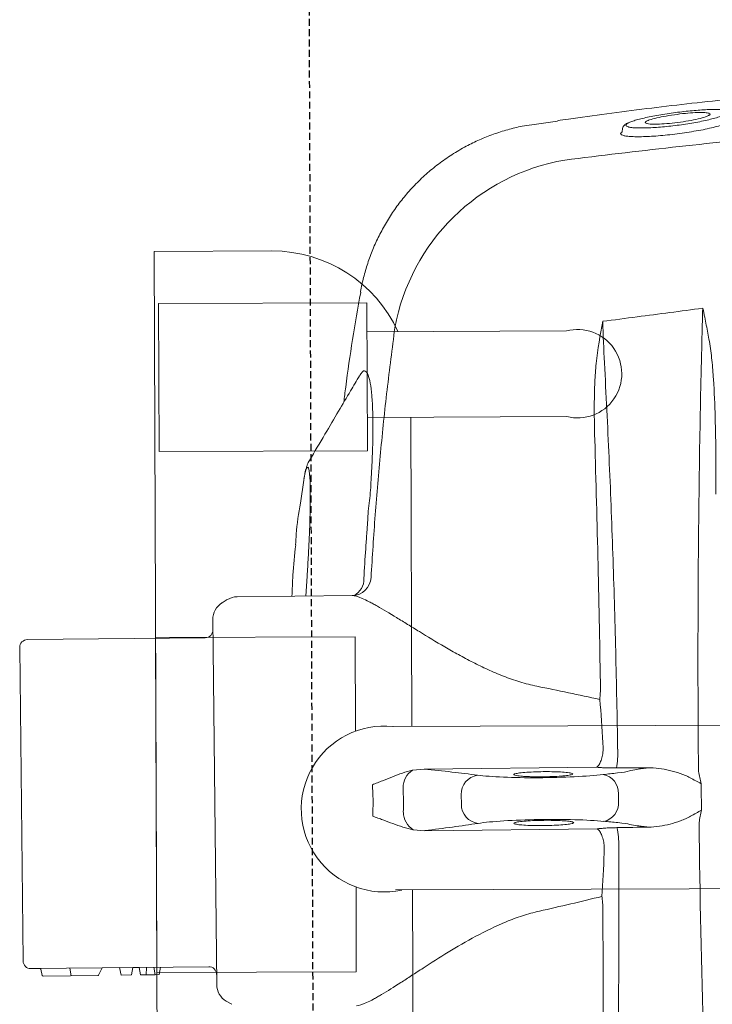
# Model space of a CAD drawing. Header units: millimetres. Extents: x 103872 to 294171, y 5570 to 32737.
# Tile 45 of 117: x 107016 to 107141, y 17423 to 17601. Entities that reach past the tile are written whole.
import ezdxf

# ---------------------------------------------------------------- set-up
doc = ezdxf.new("R2010")
doc.units = ezdxf.units.MM
doc.header["$LTSCALE"] = 2.5
doc.linetypes.add('11aa1PB-bd$0$11aa1PB-af$0$TRATTEGGIATA', pattern=[0.75, 0.5, -0.25])
for name, color, linetype, lineweight in [('CKD Equipments', 252, 'Continuous', 0), ('Dimension', 40, 'Continuous', 0), ('EQUIPMENT', 210, 'Continuous', 0)]:
    doc.layers.add(name, color=color, linetype=linetype, lineweight=lineweight)
doc.layers.add('FAINTEQUIP', color=253, linetype='Continuous')

# ---------------------------------------------------------------- blocks, each defined once
blk = doc.blocks.new('G$C62143A14')
at = {"color": 8, "linetype": 'Continuous', "lineweight": 0}
for p, q in [((142.09, 481.19), (198.78, 481.8)), ((140.7, 479.77), (141.05, 447.57)), ((140.7, 479.77), (140.72, 478.13)), ((200.55, 448.21), (200.2, 480.41)), ((139.33, 477.57), (139.43, 467.67)), ((139.48, 477.75), (140.59, 477.95)), ((139.38, 472.47), (140.78, 472.73)), ((139.56, 472.5), (139.58, 472.5)), ((139.53, 467.51), (140.74, 466.96)), ((140.84, 466.81), (140.88, 463.71)), ((140.88, 463.71), (139.53, 463.46)), ((139.53, 463.46), (139.55, 461.55)), ((140.9, 461.32), (139.55, 461.55)), ((140.9, 461.32), (140.91, 460.16)), ((140.91, 460.16), (139.57, 459.91)), ((139.57, 459.91), (139.6, 457.25)), ((140.93, 458.82), (139.58, 458.93)), ((140.94, 457.5), (139.6, 457.25)), ((139.6, 457.25), (139.61, 456.53)), ((140.96, 456.31), (139.61, 456.53)), ((203.83, 446.85), (137.8, 446.14)), ((134.81, 444.41), (134.24, 443.43)), ((207.44, 444.22), (206.85, 445.18)), ((208.18, 421.59), (207.96, 442.42)), ((208.09, 429.99), (211.67, 429.77)), ((229.05, 430.4), (224.9, 430.98)), ((263.02, 420.05), (263.03, 420.06)), ((165.81, 410.59), (165.64, 408.47)), ((176.8, 408.59), (176.59, 410.7)), ((165.64, 408.47), (165.98, 377.3)), ((177.13, 377.42), (176.8, 408.59)), ((170.42, 401.86), (172.16, 401.88)), ((293.32, 389.13), (293.32, 389.13)), ((293.99, 384.45), (293.33, 389.13)), ((170.85, 373.41), (172.34, 373.42)), ((291.52, 372.86), (291.75, 373.03)), ((291.75, 373.03), (291.89, 372.94)), ((292.68, 372.68), (292.07, 372.73))]:
    blk.add_line(p, q, dxfattribs=at)
at = {"color": 8, "linetype": 'Continuous', "lineweight": 0, "flags": 128}
blk.add_lwpolyline([(139.47, 477.74), (139.47, 477.74), (139.48, 477.75)], dxfattribs=at)
at = {"color": 8, "linetype": 'Continuous', "lineweight": 0}
for centre, radius, start, end in [((142.1, 479.79), 1.4, 90.6162, 180.6162), ((198.8, 480.4), 1.4, 0.6162, 90.6162), ((139.5, 477.57), 0.175, 100.6162, 179.8134), ((140.55, 478.12), 0.175, 280.6162, 1.5356), ((139.61, 467.67), 0.175, 180.2997, 244.6825), ((140.67, 466.8), 0.175, 359.7298, 66.3191), ((139.65, 447.56), 1.4, 270.6162, 0.6162), ((201.95, 448.23), 1.4, 180.6162, 270.6162), ((137.83, 442.64), 3.5, 90.6162, 149.6525), ((203.87, 443.35), 3.5, 31.58, 90.6162), ((204.46, 442.38), 3.5, 0.6162, 31.58), ((211.65, 421.66), 3.47, 181.0853, 266.5636), ((211.04, 422.65), 3.14, 205.2925, 273.8166), ((249.74, 376.79), 37.74, 9.6758, 79.5449), ((169.03, 408.55), 3.81, 91.0104, 147.7315), ((173.41, 408.6), 3.81, 33.5009, 90.222), ((170.39, 398.41), 3.45, 89.4632, 172.6991), ((172.27, 398.43), 3.45, 8.5333, 91.7692), ((170.66, 376.8), 3.4, 192.1812, 273.2187), ((172.46, 376.82), 3.4, 268.0138, 349.0513), ((163.31, 386.4), 13.03, 267.8432, 282.7971), ((179.6, 386.55), 13.01, 258.4187, 273.3931), ((264.82, 359.79), 5.1, 198.6597, 198.9824)]:
    blk.add_arc(centre, radius, start, end, dxfattribs=at)
for centre, major_axis, ratio, start_param, end_param in [((173.14, 540.75), (1.8, -166.89), 0.087489, 5.626486, 5.727956), ((166.46, 540.68), (1.8, -166.89), 0.087489, 0.555229, 0.6567), ((176.46, 387.05), (0.15, -14), 0.087489, 3.696821, 5.600646), ((166.45, 386.94), (0.15, -14), 0.087489, 0.682539, 2.586364), ((171.51, 381.35), (37.1, 0.4), 0.145844, 4.211758, 4.440687), ((172.59, 312.04), (0.89, -82.6), 0.087489, 3.824132, 3.871858), ((171.93, 312.03), (0.89, -82.6), 0.087489, 2.411328, 2.459054), ((171.51, 381.35), (37.1, 0.4), 0.145844, 4.984033, 5.21302), ((166.41, 381.34), (0.11, -10.5), 0.087489, 0.30744, 0.730265), ((176.62, 381.45), (0.11, -10.5), 0.087489, 5.55292, 5.975743)]:
    blk.add_ellipse(centre, major_axis=major_axis, ratio=ratio, start_param=start_param, end_param=end_param, dxfattribs=at)
for points, knots in [([(217.34, 431.84), (215.51, 432.03), (212.42, 432.35), (209.32, 432.48), (208.06, 432.53)], [0, 0, 0, 0, 0.593547, 1, 1, 1, 1]), ([(224.9, 430.98), (223.05, 431.29), (220.59, 431.72), (217.98, 431.83), (217.34, 431.86)], [0, 0, 0, 0, 0.753677, 1, 1, 1, 1]), ([(211.67, 429.77), (212.8, 429.7), (215.09, 429.56), (218.36, 429.4), (221.43, 429.28), (224.19, 429.21), (226.63, 429.19), (228.63, 429.23), (230.14, 429.31), (231.09, 429.45), (231.48, 429.63), (231.26, 429.85), (230.51, 430.11), (229.54, 430.3), (229.05, 430.4)], [0, 0, 0, 0, 0.082182, 0.166764, 0.247017, 0.329479, 0.412022, 0.496967, 0.579727, 0.664898, 0.747476, 0.832441, 0.915021, 1, 1, 1, 1]), ([(232.62, 429.35), (232.51, 429.44), (232.21, 429.6), (231.78, 429.77), (231.17, 429.96), (230.4, 430.16), (229.66, 430.3), (229.26, 430.36)], [0, 0, 0, 0, 0.095307, 0.229075, 0.409095, 0.722588, 1, 1, 1, 1]), ([(247.95, 420.3), (247.03, 420.83), (244.9, 422.08), (241.37, 424.17), (237.17, 426.65), (234.2, 428.42), (232.62, 429.35)], [0, 0, 0, 0, 0.1790671, 0.418189, 0.6906263, 1, 1, 1, 1]), ([(263.02, 420.08), (257.33, 421.08), (250.71, 422.24), (244.05, 423.02), (243.13, 423.13)], [0, 0, 0, 0, 0.861575, 1, 1, 1, 1]), ([(133.99, 420.82), (134, 420.37), (134.2, 419.77), (134.72, 418.63), (134.93, 418.21), (135.3, 417.53), (135.44, 417.29), (135.72, 416.8), (135.87, 416.55), (136.64, 415.25), (137.37, 414.09), (138.58, 412.21), (139, 411.55), (139.88, 410.19), (140.34, 409.49), (141.72, 407.33), (142.68, 405.82), (144.62, 402.65), (145.6, 400.98), (147.49, 397.46), (148.39, 395.64), (149.56, 392.78), (149.93, 391.81), (150.58, 389.81), (150.87, 388.79), (151.1, 387.73)], [0, 0, 0, 0, 0.125, 0.125, 0.1875, 0.1875, 0.21875, 0.21875, 0.25, 0.25, 0.375, 0.375, 0.4375, 0.4375, 0.5, 0.5, 0.625, 0.625, 0.75, 0.75, 0.875, 0.875, 0.9375, 0.9375, 1, 1, 1, 1]), ([(191.78, 388.17), (191.99, 389.22), (192.26, 390.25), (192.87, 392.28), (193.22, 393.28), (193.97, 395.21), (194.37, 396.15), (195.22, 398), (195.66, 398.9), (196.56, 400.66), (197.02, 401.53), (197.72, 402.8), (197.95, 403.22), (198.43, 404.05), (198.66, 404.46), (199.83, 406.48), (200.76, 408.01), (202.1, 410.19), (202.54, 410.89), (203.17, 411.93), (203.38, 412.27), (203.79, 412.93), (203.99, 413.25), (204.96, 414.85), (205.66, 416.01), (206.41, 417.33), (206.55, 417.58), (206.82, 418.08), (206.95, 418.32), (207.3, 419.01), (207.5, 419.42), (208, 420.56), (208.18, 421.17), (208.18, 421.59)], [0, 0, 0, 0, 0.0625, 0.0625, 0.125, 0.125, 0.1875, 0.1875, 0.25, 0.25, 0.3125, 0.3125, 0.34375, 0.34375, 0.375, 0.375, 0.5, 0.5, 0.5625, 0.5625, 0.59375, 0.59375, 0.625, 0.625, 0.75, 0.75, 0.78125, 0.78125, 0.8125, 0.8125, 0.875, 0.875, 1, 1, 1, 1]), ([(211.25, 419.52), (213.05, 419.41), (214.85, 419.3), (217.55, 419.11), (218.89, 419.02), (220.47, 418.9), (221.14, 418.85), (221.59, 418.81), (221.81, 418.8), (222.04, 418.78)], [0, 0, 0, 0, 0.5, 0.5, 0.75, 0.875, 0.9375, 0.9375, 1, 1, 1, 1]), ([(222.04, 418.78), (222.04, 418.78), (223.3, 418.79), (225.86, 418.35), (229.86, 418.16), (233.98, 417.93), (237.98, 417.85), (241.53, 417.88), (244.47, 418.04), (246.75, 418.33), (248.25, 418.73), (248.89, 419.24), (248.81, 419.75), (248.17, 420.12), (247.95, 420.25)], [0, 0, 0, 0, 0.000001, 0.07749, 0.156459, 0.25141, 0.349211, 0.444694, 0.543101, 0.640433, 0.740837, 0.840407, 0.943195, 1, 1, 1, 1]), ([(222.04, 418.78), (222.04, 418.78), (222.04, 418.78), (222.04, 418.78), (222.04, 418.78), (222.04, 418.78), (222.04, 418.78)], [0, 0, 0, 0, 0.000000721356, 0.000000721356, 0.000000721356, 0.000001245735, 0.000001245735, 0.000001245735, 0.000001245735]), ([(222.04, 418.78), (222.04, 418.78), (222.04, 418.78), (222.04, 418.78), (222.04, 418.78), (222.04, 418.78)], [0, 0, 0, 0, 0.341802, 0.948176, 1, 1, 1, 1]), ([(293.34, 389.13), (293.26, 389.7), (293.04, 391.17), (292.46, 393.48), (291.65, 396.06), (290.65, 398.57), (289.42, 401.09), (287.96, 403.58), (286.27, 406.01), (284.41, 408.27), (282.41, 410.34), (280.28, 412.24), (278.04, 413.94), (275.7, 415.46), (273.28, 416.78), (270.8, 417.9), (268.28, 418.84), (265.73, 419.56), (263.98, 419.98), (263.07, 420.1), (263.03, 420.11)], [0, 0, 0, 0, 0.037673, 0.095878, 0.154189, 0.212585, 0.271048, 0.33568, 0.39959, 0.46265, 0.524915, 0.586431, 0.647228, 0.707328, 0.766741, 0.825471, 0.883514, 0.940856, 0.997479, 1, 1, 1, 1]), ([(165.81, 410.59), (165.93, 411.21), (166.1, 411.82), (166.49, 413.03), (166.7, 413.63), (167.14, 414.84), (167.37, 415.44), (167.71, 416.36), (167.82, 416.67), (168.05, 417.29), (168.17, 417.6), (168.28, 417.91)], [0, 0, 0, 0, 0.25, 0.25, 0.5, 0.5, 0.75, 0.75, 0.875, 0.875, 1, 1, 1, 1]), ([(176.59, 410.7), (176.46, 411.32), (176.27, 411.93), (175.86, 413.13), (175.63, 413.72), (175.16, 414.92), (174.92, 415.52), (174.56, 416.44), (174.44, 416.74), (174.2, 417.36), (174.08, 417.67), (173.95, 417.97)], [0, 0, 0, 0, 0.25, 0.25, 0.5, 0.5, 0.75, 0.75, 0.875, 0.875, 1, 1, 1, 1]), ([(211.44, 418.2), (215.22, 417.96), (222.78, 417.5), (234.09, 416.51), (245.37, 415.35), (252.85, 414.38), (256.59, 413.9)], [0, 0, 0, 0, 0.249615, 0.499229, 0.749614, 1, 1, 1, 1]), ([(166.57, 386.94), (166.57, 387.36), (166.56, 388.38), (166.61, 389.91), (166.7, 391.28), (166.83, 392.15), (166.96, 392.47), (167.04, 392.27), (167.07, 392.2)], [0, 0, 0, 0, 0.132098, 0.323568, 0.515413, 0.707812, 0.900839, 1, 1, 1, 1]), ([(167.07, 392.2), (167.1, 392.16), (167.18, 392.04), (167.3, 391.21), (167.43, 389.83), (167.49, 388.32), (167.53, 386.73), (167.52, 385.13), (167.46, 383.53), (167.36, 382.28), (167.26, 381.9), (167.22, 381.72)], [0, 0, 0, 0, 0.060949, 0.185979, 0.310678, 0.434944, 0.512562, 0.636279, 0.760031, 0.884002, 1, 1, 1, 1]), ([(175.45, 390.08), (175.46, 390.33), (175.5, 391.09), (175.6, 391.91), (175.75, 392.47), (175.85, 392.32), (175.91, 392.24)], [0, 0, 0, 0, 0.138476, 0.425595, 0.712972, 1, 1, 1, 1]), ([(175.91, 392.24), (175.96, 392.05), (176.06, 391.67), (176.19, 390.43), (176.29, 388.84), (176.33, 387.27), (176.33, 385.7), (176.3, 384.2), (176.2, 382.87), (176.11, 382.1), (176.06, 381.99), (176.05, 381.98)], [0, 0, 0, 0, 0.12873, 0.257, 0.385042, 0.513035, 0.593354, 0.721934, 0.850956, 0.980313, 1, 1, 1, 1]), ([(175.39, 387.04), (175.39, 387.22), (175.39, 388.01), (175.4, 388.78), (175.42, 389.6), (175.44, 389.84), (175.45, 390.08)], [0, 0, 0, 0, 0.170805, 0.715603, 0.716948, 1, 1, 1, 1]), ([(167.22, 381.72), (167.21, 381.7), (167.16, 381.45), (167.05, 381.51), (166.89, 381.97), (166.74, 383.06), (166.63, 384.58), (166.58, 385.96), (166.57, 386.75), (166.57, 386.94)], [0, 0, 0, 0, 0.012552, 0.198689, 0.385047, 0.571255, 0.757017, 0.942123, 1, 1, 1, 1]), ([(176.05, 381.98), (176.01, 381.85), (175.91, 381.59), (175.76, 381.91), (175.61, 382.77), (175.49, 384.12), (175.42, 385.62), (175.4, 386.63), (175.39, 387.04)], [0, 0, 0, 0, 0.154069, 0.335329, 0.515993, 0.696154, 0.875965, 1, 1, 1, 1]), ([(286.94, 383.13), (287.76, 376.65), (288.53, 370.15), (289.98, 357.15), (290.66, 350.64), (292.54, 331.08), (293.61, 318), (294.49, 304.89)], [0, 0, 0, 0, 0.25, 0.25, 0.5, 0.5, 1, 1, 1, 1]), ([(306.03, 246.53), (306.05, 246.74), (306.1, 247.44), (306.09, 249.1), (306.02, 251.41), (305.91, 253.61), (305.79, 255.51), (305.64, 257.64), (305.45, 260.19), (305.22, 263.27), (304.97, 266.57), (304.74, 269.7), (304.53, 272.52), (304.32, 275.47), (304.06, 279.2), (303.74, 283.72), (303.37, 289.07), (302.98, 294.49), (302.53, 300.72), (302.02, 307.68), (301.42, 315.36), (300.79, 323.06), (300.12, 330.75), (299.43, 338.41), (298.7, 346.04), (297.93, 353.61), (297.11, 361.08), (296.25, 368.42), (295.34, 375.55), (294.6, 380.92), (294.16, 383.8), (294.06, 384.46)], [0, 0, 0, 0, 0.00345, 0.046619, 0.089766, 0.112425, 0.13508, 0.158154, 0.181221, 0.209069, 0.237397, 0.25624, 0.275086, 0.294404, 0.313726, 0.346115, 0.37852, 0.411676, 0.44484, 0.491581, 0.538367, 0.585123, 0.633242, 0.681401, 0.729516, 0.779903, 0.830337, 0.880732, 0.93264, 0.98459, 1, 1, 1, 1]), ([(191, 376.67), (198.59, 376.8), (206.17, 376.94), (221.3, 377.29), (228.84, 377.49), (236.37, 377.71)], [0, 0, 0, 0, 0.5, 0.5, 1, 1, 1, 1]), ([(236.37, 377.71), (238.67, 377.78), (240.98, 377.82), (244.44, 377.78), (245.59, 377.76), (247.31, 377.68), (247.89, 377.65), (249.04, 377.56), (249.61, 377.51), (250.18, 377.45)], [0, 0, 0, 0, 0.5, 0.5, 0.75, 0.75, 0.875, 0.875, 1, 1, 1, 1]), ([(106.77, 376.32), (114.3, 376.26), (121.85, 376.22), (136.97, 376.2), (144.55, 376.21), (152.13, 376.25)], [0, 0, 0, 0, 0.5, 0.5, 1, 1, 1, 1]), ([(152.13, 376.25), (152.42, 376.28), (152.7, 376.31), (153.25, 376.37), (153.51, 376.39), (153.76, 376.41)], [0, 0, 0, 0, 0.5, 0.5, 1, 1, 1, 1]), ([(163.29, 376.05), (163.66, 376.11), (164, 376.18), (164.64, 376.37), (164.91, 376.48), (165.39, 376.71), (165.58, 376.83), (165.79, 377.01), (165.85, 377.07), (165.91, 377.15), (165.93, 377.18), (165.96, 377.24), (165.97, 377.27), (165.98, 377.3)], [0, 0, 0, 0, 0.25, 0.25, 0.5, 0.5, 0.75, 0.75, 0.875, 0.875, 0.9375, 0.9375, 1, 1, 1, 1]), ([(165.98, 377.3), (166.01, 377.09), (166.03, 376.85), (166.08, 376.32), (166.1, 376.03), (166.14, 375.42), (166.16, 375.08), (166.18, 374.4), (166.19, 374.05), (166.2, 373.69)], [0, 0, 0, 0, 0.25, 0.25, 0.5, 0.5, 0.75, 0.75, 1, 1, 1, 1]), ([(176.99, 373.81), (176.99, 374.17), (176.99, 374.52), (177, 375.2), (177.01, 375.53), (177.04, 376.15), (177.05, 376.44), (177.09, 376.97), (177.11, 377.21), (177.13, 377.42)], [0, 0, 0, 0, 0.25, 0.25, 0.5, 0.5, 0.75, 0.75, 1, 1, 1, 1]), ([(179.85, 376.23), (179.48, 376.28), (179.13, 376.35), (178.5, 376.52), (178.22, 376.62), (177.73, 376.84), (177.54, 376.96), (177.33, 377.13), (177.27, 377.19), (177.2, 377.28), (177.18, 377.31), (177.15, 377.36), (177.14, 377.39), (177.13, 377.42)], [0, 0, 0, 0, 0.25, 0.25, 0.5, 0.5, 0.75, 0.75, 0.875, 0.875, 0.9375, 0.9375, 1, 1, 1, 1]), ([(250.28, 375.96), (244.6, 375.66), (238.88, 375.38), (227.37, 374.87), (221.57, 374.64), (209.88, 374.24), (204, 374.07), (192.2, 373.78), (186.29, 373.66), (180.37, 373.57)], [0, 0, 0, 0, 0.25, 0.25, 0.5, 0.5, 0.75, 0.75, 1, 1, 1, 1]), ([(189.37, 376.8), (189.62, 376.78), (189.89, 376.76), (190.43, 376.72), (190.71, 376.7), (191, 376.67)], [0, 0, 0, 0, 0.5, 0.5, 1, 1, 1, 1]), ([(162.82, 373.38), (156.9, 373.34), (151, 373.33), (139.22, 373.37), (133.34, 373.42), (121.64, 373.56), (115.82, 373.67), (104.29, 373.93), (98.57, 374.08), (92.89, 374.27)], [0, 0, 0, 0, 0.25, 0.25, 0.5, 0.5, 0.75, 0.75, 1, 1, 1, 1]), ([(294.16, 352.6), (294.11, 352.65), (293.98, 352.78), (293.73, 353.31), (293.42, 354.15), (293.09, 355.26), (292.77, 356.58), (292.44, 358.09), (292.14, 359.73), (291.87, 361.47), (291.63, 363.23), (291.44, 364.97), (291.29, 366.64), (291.2, 368.2), (291.16, 369.59), (291.18, 370.78), (291.24, 371.74), (291.35, 372.47), (291.46, 372.73), (291.52, 372.86)], [0, 0, 0, 0, 0.033748, 0.0943765, 0.1550059, 0.2164046, 0.2778011, 0.3394988, 0.401186, 0.4625018, 0.5238027, 0.5842501, 0.6446877, 0.7043114, 0.7639324, 0.8229043, 0.8818778, 0.9409376, 1, 1, 1, 1]), ([(291.89, 372.94), (291.91, 372.94), (291.96, 372.91), (292.02, 372.8), (292.06, 372.73)], [0, 0, 0, 0, 0.362557, 1, 1, 1, 1]), ([(293.71, 371.53), (293.63, 371.79), (293.53, 372.04), (293.36, 372.27), (293.05, 372.57), (292.8, 372.64), (292.68, 372.68)], [0, 0, 0, 0, 0.040319, 0.556981, 0.79767, 1, 1, 1, 1]), ([(166.3, 367.99), (166.33, 368.36), (166.37, 368.72), (166.45, 369.38), (166.49, 369.69), (166.61, 370.52), (166.7, 370.98), (166.79, 371.34)], [0, 0, 0, 0, 0.25, 0.25, 0.5, 0.5, 1, 1, 1, 1]), ([(176.45, 371.44), (176.55, 371.09), (176.65, 370.63), (176.79, 369.8), (176.83, 369.49), (176.93, 368.84), (176.97, 368.48), (177.01, 368.1)], [0, 0, 0, 0, 0.5, 0.5, 0.75, 0.75, 1, 1, 1, 1]), ([(292.91, 371.44), (292.88, 371.3), (292.81, 370.96), (292.76, 370.16), (292.74, 369.11), (292.77, 367.89), (292.85, 366.53), (292.97, 365.07), (293.13, 363.56), (293.33, 362.02), (293.56, 360.51), (293.82, 359.04), (294.1, 357.68), (294.39, 356.46), (294.69, 355.42), (294.95, 354.63), (295.11, 354.31), (295.18, 354.18)], [0, 0, 0, 0, 0.051259, 0.120283, 0.188472, 0.25666, 0.324296, 0.39193, 0.459615, 0.527293, 0.595995, 0.664696, 0.734631, 0.804571, 0.875351, 0.946131, 1, 1, 1, 1]), ([(293.27, 372.08), (293.21, 372.06), (293.08, 372.03), (292.98, 371.77), (292.93, 371.56), (292.92, 371.5), (292.91, 371.44)], [0, 0, 0, 0, 0.435282, 0.87053, 0.887642, 1, 1, 1, 1]), ([(293.7, 371.55), (293.63, 371.69), (293.48, 371.99), (293.35, 372.05), (293.27, 372.08)], [0, 0, 0, 0, 0.460027, 1, 1, 1, 1]), ([(295.97, 354.29), (295.98, 354.35), (296.04, 354.57), (296.08, 355.21), (296.1, 356.17), (296.07, 357.34), (296, 358.65), (295.88, 360.07), (295.73, 361.57), (295.54, 363.11), (295.32, 364.64), (295.08, 366.13), (294.82, 367.54), (294.55, 368.81), (294.27, 369.93), (294, 370.83), (293.81, 371.37), (293.71, 371.53), (293.7, 371.55)], [0, 0, 0, 0, 0.024652, 0.093115, 0.161575, 0.22959, 0.297606, 0.365358, 0.433111, 0.501455, 0.569803, 0.639058, 0.708314, 0.778292, 0.84826, 0.918899, 0.989527, 1, 1, 1, 1]), ([(166.3, 367.99), (166.29, 367.33), (166.35, 366.67), (166.54, 365.37), (166.68, 364.73), (167.01, 363.45), (167.21, 362.82), (167.56, 361.88), (167.68, 361.57), (167.95, 360.96), (168.09, 360.66), (168.26, 360.37)], [0, 0, 0, 0, 0.25, 0.25, 0.5, 0.5, 0.75, 0.75, 0.875, 0.875, 1, 1, 1, 1]), ([(175.21, 360.44), (175.38, 360.74), (175.52, 361.04), (175.77, 361.66), (175.89, 361.97), (176.21, 362.91), (176.4, 363.55), (176.7, 364.83), (176.83, 365.48), (176.99, 366.78), (177.04, 367.44), (177.01, 368.1)], [0, 0, 0, 0, 0.125, 0.125, 0.25, 0.25, 0.5, 0.5, 0.75, 0.75, 1, 1, 1, 1]), ([(295.02, 357.12), (294.94, 357.28), (294.74, 357.66), (294.4, 358.94), (294.04, 360.69), (293.73, 362.7), (293.52, 364.71), (293.42, 366.44), (293.44, 367.69), (293.53, 368.06), (293.57, 368.21)], [0, 0, 0, 0, 0.104326, 0.2390748, 0.3747463, 0.5100267, 0.6439516, 0.7758487, 0.9059011, 1, 1, 1, 1]), ([(293.57, 368.21), (293.58, 368.28), (293.62, 368.55), (293.7, 368.56), (293.75, 368.57)], [0, 0, 0, 0, 0.273671, 1, 1, 1, 1]), ([(293.75, 368.57), (293.78, 368.56), (293.88, 368.54), (294, 368.28), (294.08, 368.1)], [0, 0, 0, 0, 0.292267, 1, 1, 1, 1]), ([(294.08, 368.1), (294.1, 368.07), (294.22, 367.87), (294.49, 366.91), (294.84, 365.29), (295.16, 363.32), (295.41, 361.3), (295.55, 359.45), (295.58, 357.95), (295.5, 357.42), (295.46, 357.16)], [0, 0, 0, 0, 0.025718, 0.168563, 0.309104, 0.450813, 0.590944, 0.727665, 0.867111, 1, 1, 1, 1]), ([(168.26, 360.37), (168.45, 360.04), (168.64, 359.71), (169.01, 359.06), (169.19, 358.73), (169.38, 358.4)], [0, 0, 0, 0, 0.5, 0.5, 1, 1, 1, 1]), ([(175.21, 360.44), (175.03, 360.11), (174.85, 359.78), (174.49, 359.11), (174.32, 358.78), (174.14, 358.45)], [0, 0, 0, 0, 0.5, 0.5, 1, 1, 1, 1]), ([(89.48, 356.56), (102.2, 357.15), (115.02, 357.64), (140.91, 358.4), (153.96, 358.68), (167.14, 358.84)], [0, 0, 0, 0, 0.5, 0.5, 1, 1, 1, 1]), ([(176.37, 358.94), (182.93, 359), (189.47, 359.03), (199.27, 359.03), (202.53, 359.03), (209.05, 359), (212.31, 358.99), (218.81, 358.93), (222.06, 358.9), (228.52, 358.82), (231.74, 358.78), (241.38, 358.62), (247.76, 358.49), (254.1, 358.33)], [0, 0, 0, 0, 0.25, 0.25, 0.375, 0.375, 0.5, 0.5, 0.625, 0.625, 0.75, 0.75, 1, 1, 1, 1]), ([(260, 358.13), (259.94, 358.11), (259.88, 358.09), (259.76, 358.07), (259.7, 358.05), (259.52, 358.01), (259.39, 357.99), (259.03, 357.91), (258.79, 357.86), (258.06, 357.71), (257.57, 357.62), (256.11, 357.33), (255.14, 357.15), (254.16, 356.97)], [0, 0, 0, 0, 0.03125, 0.03125, 0.0625, 0.0625, 0.125, 0.125, 0.25, 0.25, 0.5, 0.5, 1, 1, 1, 1]), ([(259.99, 358.16), (260.03, 358.16), (260.08, 358.17), (260.13, 358.18), (260.13, 358.18), (260.14, 358.18), (260.15, 358.18)], [0, 0, 0, 0, 0.0002027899, 0.0002027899, 0.0002027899, 0.000241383, 0.000241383, 0.000241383, 0.000241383]), ([(260, 358.13), (260.04, 358.14), (260.08, 358.16), (260.13, 358.17), (260.14, 358.18), (260.14, 358.18), (260.15, 358.18)], [0, 0, 0, 0, 0.0002012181, 0.0002012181, 0.0002012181, 0.0002381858, 0.0002381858, 0.0002381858, 0.0002381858]), ([(254.16, 356.97), (253.59, 356.87), (253.02, 356.78), (251.88, 356.63), (251.31, 356.57), (249.59, 356.4), (248.44, 356.3), (245, 356.08), (242.7, 355.98), (238.08, 355.85), (235.77, 355.81), (231.14, 355.77), (228.82, 355.77), (226.5, 355.78)], [0, 0, 0, 0, 0.0625, 0.0625, 0.125, 0.125, 0.25, 0.25, 0.5, 0.5, 0.75, 0.75, 1, 1, 1, 1]), ([(295.46, 357.16), (295.43, 357.05), (295.33, 356.78), (295.18, 356.76), (295.04, 357.07), (295.02, 357.12)], [0, 0, 0, 0, 0.3430891, 0.88625, 1, 1, 1, 1])]:
    blk.add_open_spline(points, degree=3, knots=knots, dxfattribs=at)
for points in [[(168.28, 417.91), (169.23, 417.87), (171.12, 417.79), (173.01, 417.91), (173.95, 417.97)], [(173.39, 412.41), (172.66, 412.38), (171.18, 412.32), (169.7, 412.35), (168.97, 412.37)], [(151.1, 387.73), (151.95, 383.95), (152.83, 380.18), (153.76, 376.41)], [(189.37, 376.8), (190.22, 380.58), (191.02, 384.37), (191.78, 388.17)], [(161.61, 376.03), (161.97, 376.02), (162.34, 376.01), (162.7, 375.99)], [(162.7, 375.99), (162.9, 375.98), (163.09, 376), (163.29, 376.05)], [(179.85, 376.23), (180.04, 376.18), (180.24, 376.17), (180.44, 376.18)], [(180.44, 376.18), (180.8, 376.21), (181.16, 376.23), (181.52, 376.25)], [(250.18, 377.45), (252.73, 377.15), (255.26, 376.74), (257.78, 376.28)], [(257.78, 376.28), (255.24, 376.2), (252.74, 376.09), (250.28, 375.96)], [(257.78, 376.28), (258.04, 374.21), (258.31, 372.13), (258.59, 370.05)], [(166.2, 373.69), (166.23, 371.79), (166.27, 369.89), (166.3, 367.99)], [(177.01, 368.1), (177, 370.01), (177, 371.91), (176.99, 373.81)], [(258.59, 370.05), (259.1, 366.09), (259.61, 362.14), (260.15, 358.18)], [(167.14, 358.84), (167.88, 358.69), (168.63, 358.54), (169.38, 358.4)], [(174.14, 358.45), (172.55, 358.44), (170.97, 358.42), (169.38, 358.4)], [(176.37, 358.94), (175.63, 358.77), (174.88, 358.61), (174.14, 358.45)], [(254.1, 358.33), (256.1, 358.27), (258.12, 358.22), (260.15, 358.18)]]:
    blk.add_open_spline(points, degree=3, dxfattribs=at)
at = {"layer": 'EQUIPMENT', "color": 8}
blk.add_lwpolyline([(255.93, 413.33, 0.294125), (270.5, 436.14), (270.42, 457.48), (60.67, 456.7), (60.75, 435.36, 0.340822), (79.49, 411.25)], format="xyb", dxfattribs=at)
blk.add_lwpolyline([(255.93, 413.33, 0.294125), (270.5, 436.14), (270.42, 457.48), (60.67, 456.7), (60.75, 435.36, 0.340822), (79.49, 411.25)], format="xyb", dxfattribs=at)
blk.add_lwpolyline([(255.93, 413.33, 0.294125), (270.5, 436.14), (270.42, 457.48), (60.67, 456.7), (60.75, 435.36, 0.340822), (79.49, 411.25)], format="xyb", dxfattribs=at)
blk.add_lwpolyline([(255.93, 413.33, 0.294125), (270.5, 436.14), (270.42, 457.48), (60.67, 456.7), (60.75, 435.36, 0.340822), (79.49, 411.25)], format="xyb", dxfattribs=at)
blk.add_lwpolyline([(255.93, 413.33, 0.294125), (270.5, 436.14), (270.42, 457.48), (60.67, 456.7), (60.75, 435.36, 0.340822), (79.49, 411.25)], format="xyb", dxfattribs=at)
blk.add_lwpolyline([(255.93, 413.33, 0.294125), (270.5, 436.14), (270.42, 457.48), (60.67, 456.7), (60.75, 435.36, 0.340822), (79.49, 411.25)], format="xyb", dxfattribs=at)
blk.add_lwpolyline([(255.93, 413.33, 0.294125), (270.5, 436.14), (270.42, 457.48), (60.67, 456.7), (60.75, 435.36, 0.340822), (79.49, 411.25)], format="xyb", dxfattribs=at)
blk.add_lwpolyline([(255.93, 413.33, 0.294125), (270.5, 436.14), (270.42, 457.48), (60.67, 456.7), (60.75, 435.36, 0.340822), (79.49, 411.25)], format="xyb", dxfattribs=at)
for points in [[(183.65, 421.03), (200.7, 421.09), (200.57, 457.22), (139.97, 457), (140.1, 420.87), (155.46, 420.92)], [(183.65, 421.03), (200.7, 421.09), (200.57, 457.22), (139.97, 457), (140.1, 420.87), (155.46, 420.92)], [(183.65, 421.03), (200.7, 421.09), (200.57, 457.22), (139.97, 457), (140.1, 420.87), (155.46, 420.92)], [(183.65, 421.03), (200.7, 421.09), (200.57, 457.22), (139.97, 457), (140.1, 420.87), (155.46, 420.92)], [(183.65, 421.03), (200.7, 421.09), (200.57, 457.22), (139.97, 457), (140.1, 420.87), (155.46, 420.92)], [(183.65, 421.03), (200.7, 421.09), (200.57, 457.22), (139.97, 457), (140.1, 420.87), (155.46, 420.92)], [(183.65, 421.03), (200.7, 421.09), (200.57, 457.22), (139.97, 457), (140.1, 420.87), (155.46, 420.92)], [(183.65, 421.03), (200.7, 421.09), (200.57, 457.22), (139.97, 457), (140.1, 420.87), (155.46, 420.92)], [(240.41, 418.88), (240.54, 382.77)], [(240.41, 418.88), (240.54, 382.77)], [(240.41, 418.88), (240.54, 382.77)], [(240.41, 418.88), (240.54, 382.77)], [(240.41, 418.88), (240.54, 382.77)], [(240.41, 418.88), (240.54, 382.77)], [(240.41, 418.88), (240.54, 382.77)], [(240.41, 418.88), (240.54, 382.77)], [(256.04, 382.83), (255.9, 418.94)], [(256.04, 382.83), (255.9, 418.94)], [(256.04, 382.83), (255.9, 418.94)], [(256.04, 382.83), (255.9, 418.94)], [(256.04, 382.83), (255.9, 418.94)], [(256.04, 382.83), (255.9, 418.94)], [(256.04, 382.83), (255.9, 418.94)], [(256.04, 382.83), (255.9, 418.94)], [(155.51, 254.39), (154.92, 413.78)], [(155.51, 254.39), (154.92, 413.78)], [(155.51, 254.39), (154.92, 413.78)], [(155.51, 254.39), (154.92, 413.78)], [(155.51, 254.39), (154.92, 413.78)], [(155.51, 254.39), (154.92, 413.78)], [(155.51, 254.39), (154.92, 413.78)], [(155.51, 254.39), (154.92, 413.78)], [(184.49, 414.24), (185.08, 255.99)], [(184.49, 414.24), (185.08, 255.99)], [(184.49, 414.24), (185.08, 255.99)], [(184.49, 414.24), (185.08, 255.99)], [(184.49, 414.24), (185.08, 255.99)], [(184.49, 414.24), (185.08, 255.99)], [(184.49, 414.24), (185.08, 255.99)], [(184.49, 414.24), (185.08, 255.99)], [(94.99, 410.49), (154.93, 410.71)], [(94.99, 410.49), (154.93, 410.71)], [(94.99, 410.49), (154.93, 410.71)], [(94.99, 410.49), (154.93, 410.71)], [(94.99, 410.49), (154.93, 410.71)], [(94.99, 410.49), (154.93, 410.71)], [(94.99, 410.49), (154.93, 410.71)], [(94.99, 410.49), (154.93, 410.71)], [(184.5, 410.82), (240.44, 411.03)], [(184.5, 410.82), (240.44, 411.03)], [(184.5, 410.82), (240.44, 411.03)], [(184.5, 410.82), (240.44, 411.03)], [(184.5, 410.82), (240.44, 411.03)], [(184.5, 410.82), (240.44, 411.03)], [(184.5, 410.82), (240.44, 411.03)], [(184.5, 410.82), (240.44, 411.03)]]:
    blk.add_lwpolyline(points, dxfattribs=at)
blk.add_lwpolyline([(234.36, 418.86), (261.12, 418.96), (260.98, 456.66), (234.22, 456.56)], close=True, dxfattribs=at)
blk.add_lwpolyline([(234.36, 418.86), (261.12, 418.96), (260.98, 456.66), (234.22, 456.56)], close=True, dxfattribs=at)
blk.add_lwpolyline([(234.36, 418.86), (261.12, 418.96), (260.98, 456.66), (234.22, 456.56)], close=True, dxfattribs=at)
blk.add_lwpolyline([(234.36, 418.86), (261.12, 418.96), (260.98, 456.66), (234.22, 456.56)], close=True, dxfattribs=at)
blk.add_lwpolyline([(234.36, 418.86), (261.12, 418.96), (260.98, 456.66), (234.22, 456.56)], close=True, dxfattribs=at)
blk.add_lwpolyline([(234.36, 418.86), (261.12, 418.96), (260.98, 456.66), (234.22, 456.56)], close=True, dxfattribs=at)
blk.add_lwpolyline([(234.36, 418.86), (261.12, 418.96), (260.98, 456.66), (234.22, 456.56)], close=True, dxfattribs=at)
blk.add_lwpolyline([(234.36, 418.86), (261.12, 418.96), (260.98, 456.66), (234.22, 456.56)], close=True, dxfattribs=at)
for centre, radius, start, end in [((169.57, 415.84), 15, 353.8395, 192.3466), ((169.57, 415.84), 15, 353.8395, 192.3466), ((169.57, 415.84), 15, 353.8395, 192.3466), ((169.57, 415.84), 15, 353.8395, 192.3466), ((169.57, 415.84), 15, 353.8395, 192.3466), ((169.57, 415.84), 15, 353.8395, 192.3466), ((169.57, 415.84), 15, 353.8395, 192.3466), ((169.57, 415.84), 15, 353.8395, 192.3466), ((248.3, 380.82), 8, 165.8268, 14.5999), ((248.3, 380.82), 8, 165.8268, 14.5999), ((248.3, 380.82), 8, 165.8268, 14.5999), ((248.3, 380.82), 8, 165.8268, 14.5999), ((248.3, 380.82), 8, 165.8268, 14.5999), ((248.3, 380.82), 8, 165.8268, 14.5999), ((248.3, 380.82), 8, 165.8268, 14.5999), ((248.3, 380.82), 8, 165.8268, 14.5999)]:
    blk.add_arc(centre, radius, start, end, dxfattribs=at)
at = {"layer": 'FAINTEQUIP', "color": 8, "linetype": '11aa1PB-bd$0$11aa1PB-af$0$TRATTEGGIATA'}
blk.add_lwpolyline([(337, 429.45), (338.5, 25.45), (1.5, 24.2), (0, 428.19), (337, 429.45)], dxfattribs=at)
blk = doc.blocks.new('ARCH')
at = {"layer": 'CKD Equipments', "color": 8, "ltscale": 0.25, "rotation": 90}
blk.add_blockref('G$C62143A14', (116305.46, 17289.14), dxfattribs=at)

msp = doc.modelspace()

# ---------------------------------------------------------------- block references
at = {"layer": 'Dimension'}
msp.add_blockref('ARCH', (-8807.98, 0), dxfattribs=at)

doc.saveas('drawing.dxf')
